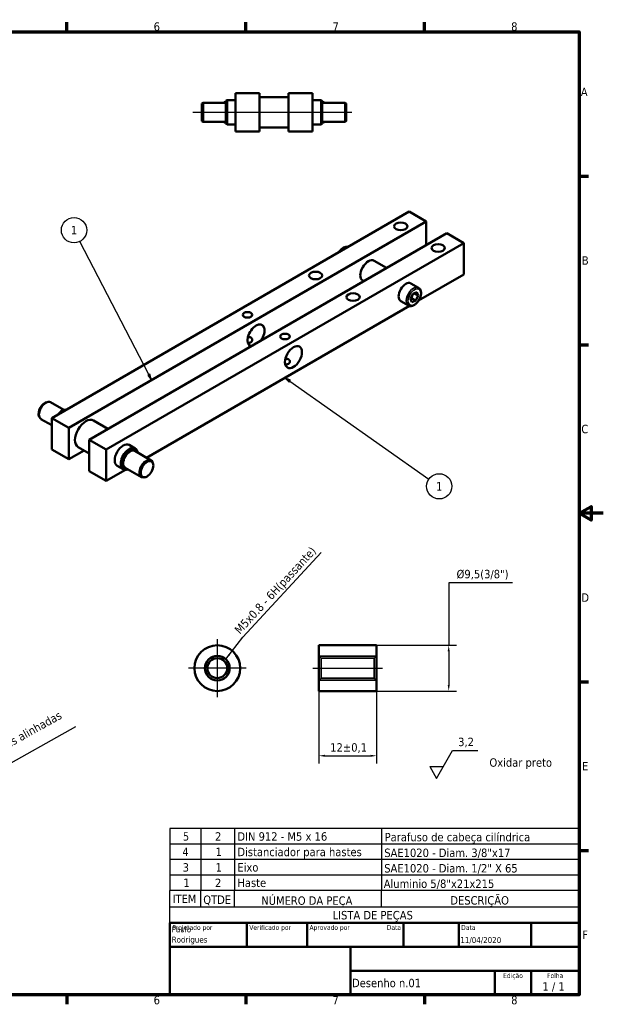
# Model space of a CAD drawing. Header units: millimetres. Extents: x 0 to 594, y 0 to 420.
# Tile 4 of 4: x 352 to 594, y 6 to 415. Entities that reach past the tile are written whole.
import ezdxf
from ezdxf.enums import TextEntityAlignment as Align

# ---------------------------------------------------------------- set-up
doc = ezdxf.new("R2010")
doc.units = ezdxf.units.MM
for name, color, linetype, lineweight in [('Borda (ISO)', 7, 'Continuous', 70), ('Dimensão (ISO)', 7, 'Continuous', 25), ('Estreito visível (ISO)', 7, 'Continuous', 35), ('Linha de centro (ISO)', 7, 'Continuous', 25), ('Marca de centro (ISO)', 7, 'Continuous', 25), ('Oculto (ISO)', 7, 'Continuous', 35), ('Símbolo (ISO)', 7, 'Continuous', 25), ('Título (ISO)', 7, 'Continuous', 50), ('Visível (ISO)', 7, 'Continuous', 50)]:
    doc.layers.add(name, color=color, linetype=linetype, lineweight=lineweight)
doc.styles.add('Estilo de texto13', font='tahoma.ttf')
doc.styles.add('Estilo de texto14', font='tahoma.ttf')
doc.styles.add('Texto da nota (ISO)', font='tahoma.ttf')
doc.dimstyles.new('Padrão (ISO)', dxfattribs={"dimtxt": 3.5, "dimasz": 2.5, "dimexe": 3.175, "dimexo": 0, "dimgap": 0.762, "dimtad": 1, "dimrnd": 1e-08, "dimzin": 0, "dimtxsty": 'Texto da nota (ISO)', "dimcen": 0.09, "dimdle": 10, "dimclrd": 256, "dimclre": 256, "dimclrt": 256, "dimazin": 0, "dimtfac": 1.001486, "dimtmove": 0, "dimatfit": 3, "dimfxl": 1, "dimtolj": 1, "dimtzin": 0, "dimlwd": -1, "dimlwe": -1, "dimarcsym": 0})
doc.dimstyles.new('Padrão (ISO)$7', dxfattribs={"dimtxt": 3.5, "dimasz": 2.5, "dimexe": 3.175, "dimexo": 0, "dimgap": 0.762, "dimtad": 1, "dimrnd": 1e-08, "dimzin": 0, "dimtxsty": 'Texto da nota (ISO)', "dimcen": 0.09, "dimdle": 10, "dimclrd": 256, "dimclre": 256, "dimclrt": 256, "dimazin": 0, "dimtfac": 1.001486, "dimtmove": 0, "dimatfit": 3, "dimfxl": 1, "dimtolj": 1, "dimtzin": 0, "dimlwd": -1, "dimlwe": -1, "dimarcsym": 0})

# ---------------------------------------------------------------- blocks, each defined once
blk = doc.blocks.new('Bordas Borda padrão')
at = {"layer": 'Borda (ISO)'}
for p, q in [((371.25, 410), (371.25, 413.9)), ((445.5, 410), (445.5, 413.9)), ((519.75, 410), (519.75, 413.9)), ((584, 350), (587.9, 350)), ((584, 280), (587.9, 280)), ((584, 140), (587.9, 140)), ((584, 70), (587.9, 70)), ((371.25, 10), (371.25, 6.1)), ((445.5, 10), (445.5, 6.1)), ((519.75, 10), (519.75, 6.1))]:
    blk.add_line(p, q, dxfattribs=at)
at = {"layer": 'Borda (ISO)', "flags": 128}
for points in [[(10, 10), (10, 410), (584, 410), (584, 10), (10, 10)], [(594, 210), (584, 210), (589, 212.89), (589, 207.11), (584, 210)]]:
    blk.add_lwpolyline(points, dxfattribs=at)
at = {"layer": 'Borda (ISO)', "char_height": 3.5, "attachment_point": 7, "style": 'Texto da nota (ISO)'}
for s, insert in [('6', (407.26, 410.33)), ('7', (481.54, 410.4)), ('8', (555.73, 410.32)), ('A', (584.66, 383.25)), ('B', (585.08, 313.25)), ('C', (584.86, 243.19)), ('D', (584.87, 173.25)), ('E', (585.15, 103.25)), ('F', (585.24, 33.25)), ('6', (407.26, 6.03)), ('7', (481.54, 6.1)), ('8', (555.73, 6.02))]:
    blk.add_mtext(s, dxfattribs=dict(at, insert=insert))
blk = doc.blocks.new('Blocos de títulos ISO')
at = {"layer": 'Título (ISO)'}
for p, q in [((270.07, 130), (100.07, 130)), ((100.07, 130), (100.07, 100)), ((132.07, 120), (132.07, 130)), ((157.07, 120), (157.07, 130)), ((197.07, 120), (197.07, 130)), ((220.07, 120), (220.07, 130)), ((250.07, 120), (250.07, 130)), ((270.07, 100), (270.07, 130)), ((100.07, 120), (270.07, 120)), ((175.07, 120), (175.07, 100)), ((270.07, 110), (175.07, 110)), ((235.07, 100), (235.07, 110)), ((250.07, 100), (250.07, 110)), ((100.07, 100), (270.07, 100))]:
    blk.add_line(p, q, dxfattribs=at)
at = {"layer": 'Título (ISO)', "style": 'Estilo de texto14'}
for s, p in [('Projetado por', (101.07, 129)), ('Verificado por', (133.07, 129)), ('Aprovado por', (158.07, 129)), ('Data', (221.07, 129))]:
    blk.add_text(s, height=2, dxfattribs=at).set_placement(p, align=Align.TOP_LEFT)
blk.add_text('Data', height=2, dxfattribs=at).set_placement((196.07, 129), align=Align.TOP_RIGHT)
for s, p in [('Edição', (242.57, 109)), ('Folha', (260.07, 109))]:
    blk.add_text(s, height=2, dxfattribs=at).set_placement(p, align=Align.TOP_CENTER)
at = {"layer": 'Título (ISO)', "style": 'Texto da nota (ISO)'}
blk.add_text('1 / 1 ', height=3.5, dxfattribs=at).set_placement((260.07, 103.5), align=Align.MIDDLE_CENTER)
at = {"layer": 'Título (ISO)'}
for tag, p, height, style in [('AUTOR_001', (100.82, 125.99), 2.5, 'Estilo de texto13'), ('AUTOR_002', (100.82, 121.71), 2.5, 'Estilo de texto13'), ('DATA_DE_CRIAÇÃO_001', (220.69, 121.54), 2.5, 'Estilo de texto13'), ('NÚMERO_DA_PEÇA_001', (175.72, 103.21), 3.5, 'Texto da nota (ISO)')]:
    blk.add_attdef(tag, p, '', height=height, dxfattribs=dict(at, style=style))
at = {"layer": 'Título (ISO)', "style": 'Estilo de texto13'}
for tag, p in [('VERIFICADO_POR', (133.07, 121)), ('APROVADO_POR_ENG.', (158.07, 121))]:
    blk.add_attdef(tag, text='', height=2.5, dxfattribs=at).set_placement(p, align=Align.BOTTOM_LEFT)
blk.add_attdef('DATA_DE_APROVAÇÃO_DA_ENG.', text='', height=2.5, dxfattribs=at).set_placement((196.07, 121), align=Align.BOTTOM_RIGHT)
at = {"layer": 'Título (ISO)', "style": 'Texto da nota (ISO)'}
for tag, p in [('TÍTULO', (222.57, 115)), ('EMPRESA', (137.41, 109.96)), ('NÚMERO_DE_REVISÃO', (242.57, 103.5))]:
    blk.add_attdef(tag, text='', height=3.5, dxfattribs=at).set_placement(p, align=Align.MIDDLE_CENTER)
blk = doc.blocks.new('LISTA DE PEÇAS')
at = {"layer": 'Símbolo (ISO)'}
for p, q in [((583.8, 79.05), (414, 79.05)), ((414, 79.05), (414, 53.36)), ((426.82, 79.05), (426.82, 53.36)), ((440.8, 79.05), (440.8, 53.36)), ((501.94, 79.05), (501.94, 53.36)), ((583.8, 79.05), (583.8, 53.36)), ((583.8, 72.62), (414, 72.62)), ((583.8, 66.2), (414, 66.2)), ((583.8, 59.78), (414, 59.78)), ((583.8, 53.36), (414, 53.36)), ((414, 46.42), (414, 53.36)), ((426.82, 46.42), (426.82, 53.36)), ((440.8, 46.42), (440.8, 53.36)), ((501.94, 46.42), (501.94, 53.36)), ((583.8, 46.42), (583.8, 53.36)), ((414, 40), (414, 46.42)), ((583.8, 46.42), (414, 46.42)), ((583.8, 40), (583.8, 46.42)), ((583.8, 40), (414, 40))]:
    blk.add_line(p, q, dxfattribs=at)
at = {"layer": 'Símbolo (ISO)', "char_height": 3.5, "attachment_point": 7, "style": 'Texto da nota (ISO)'}
for s, insert in [('5', (419.38, 74.01)), ('2', (432.75, 74.05)), ('DIN 912 - M5 x 16', (442.05, 73.98)), ('Parafuso de cabeça cilíndrica', (503.19, 72.87)), ('4', (419.19, 67.66)), ('1', (433.02, 67.66)), ('Distanciador para hastes', (442.05, 66.62)), ('SAE1020 - Diam. 3/8"x17', (503.02, 66.82)), ('3', (419.32, 61.13)), ('1', (433.02, 61.23)), ('Eixo', (442.05, 61.15)), ('SAE1020 - Diam. 1/2" X 65', (503.02, 60.4)), ('1', (419.62, 54.81)), ('2', (432.75, 54.78)), ('Haste', (442.05, 54.74)), ('Aluminio 5/8"x21x215', (502.82, 53.98)), ('ITEM', (415.12, 48.14)), ('QTDE', (427.87, 47.18)), ('NÚMERO DA PEÇA', (451.96, 46.49)), ('DESCRIÇÃO', (530.47, 46.59)), ('LISTA DE PEÇAS', (481.58, 40.44))]:
    blk.add_mtext(s, dxfattribs=dict(at, insert=insert))
blk = doc.blocks.new('Balão de referência1')
at = {"layer": 'Símbolo (ISO)'}
for p, q in [((405.28, 267.58), (376.62, 322.93)), ((405.73, 267.81), (404.84, 267.35)), ((404.84, 267.35), (406.43, 265.36)), ((405.28, 267.58), (406.43, 265.36)), ((406.43, 265.36), (405.73, 267.81))]:
    blk.add_line(p, q, dxfattribs=at)
at = {"layer": 'Símbolo (ISO)', "flags": 128}
blk.add_lwpolyline([(404.84, 267.35), (406.43, 265.36), (405.73, 267.81), (404.84, 267.35)], dxfattribs=at)
at = {"layer": 'Símbolo (ISO)'}
blk.add_circle((374.21, 327.58), 5.25, dxfattribs=at)
blk.add_solid([(404.84, 267.35), (406.43, 265.36), (405.73, 267.81), (404.84, 267.35)], dxfattribs=at)
at = {"layer": 'Símbolo (ISO)', "insert": (374.21, 327.58), "char_height": 3.5, "attachment_point": 5, "style": 'Texto da nota (ISO)'}
blk.add_mtext('1', dxfattribs=at)
blk = doc.blocks.new('Balão de referência2')
at = {"layer": 'Símbolo (ISO)'}
for p, q in [((463.84, 264.86), (461.8, 266.3)), ((464.13, 265.27), (461.8, 266.3)), ((461.8, 266.3), (463.55, 264.45)), ((463.55, 264.45), (464.13, 265.27)), ((463.84, 264.86), (521.58, 224.22))]:
    blk.add_line(p, q, dxfattribs=at)
at = {"layer": 'Símbolo (ISO)', "flags": 128}
blk.add_lwpolyline([(464.13, 265.27), (461.8, 266.3), (463.55, 264.45), (464.13, 265.27)], dxfattribs=at)
at = {"layer": 'Símbolo (ISO)'}
blk.add_circle((525.86, 221.21), 5.25, dxfattribs=at)
blk.add_solid([(464.13, 265.27), (461.8, 266.3), (463.55, 264.45), (464.13, 265.27)], dxfattribs=at)
at = {"layer": 'Símbolo (ISO)', "insert": (525.86, 221.21), "char_height": 3.5, "attachment_point": 5, "style": 'Texto da nota (ISO)'}
blk.add_mtext('1', dxfattribs=at)
blk = doc.blocks.new('*D28')
at = {"layer": 'Defpoints', "color": 0, "transparency": 16777216}
for p in [(499.87, 155.2), (499.87, 136.2), (529.8, 136.2)]:
    blk.add_point(p, dxfattribs=at)
at = {"layer": 'Dimensão (ISO)', "transparency": 16777216}
for p, q in [((556.25, 181.07), (529.8, 181.07)), ((529.8, 181.07), (529.8, 155.2)), ((499.87, 155.2), (532.97, 155.2)), ((529.8, 152.7), (529.8, 138.7)), ((499.87, 136.2), (532.97, 136.2))]:
    blk.add_line(p, q, dxfattribs=at)
for points in [[(529.38, 152.7), (530.22, 152.7), (529.8, 155.2)], [(529.38, 138.7), (530.22, 138.7), (529.8, 136.2)]]:
    blk.add_solid(points, dxfattribs=at)
at = {"layer": 'Dimensão (ISO)', "transparency": 16777216, "insert": (533.06, 186.52), "char_height": 3.5, "attachment_point": 1, "style": 'Texto da nota (ISO)'}
blk.add_mtext('\\A1;\\fTahoma|b0|i0;\\H3.5000;Ø9,5(3/8")', dxfattribs=at)
blk = doc.blocks.new('*D29')
at = {"layer": 'Defpoints', "color": 0, "transparency": 16777216}
for p in [(475.87, 136.2), (499.87, 136.2), (499.87, 109.32)]:
    blk.add_point(p, dxfattribs=at)
at = {"layer": 'Dimensão (ISO)', "transparency": 16777216}
for p, q in [((475.87, 136.2), (475.87, 106.14)), ((499.87, 136.2), (499.87, 106.14)), ((478.37, 109.32), (497.37, 109.32))]:
    blk.add_line(p, q, dxfattribs=at)
for points in [[(478.37, 109.73), (478.37, 108.9), (475.87, 109.32)], [(497.37, 109.73), (497.37, 108.9), (499.87, 109.32)]]:
    blk.add_solid(points, dxfattribs=at)
at = {"layer": 'Dimensão (ISO)', "transparency": 16777216, "insert": (480.59, 114.53), "char_height": 3.5, "attachment_point": 1, "style": 'Texto da nota (ISO)'}
blk.add_mtext('\\A1;12{\\H3.5052;±0,1}', dxfattribs=at)
blk = doc.blocks.new('Identificador de textura de superfície5')
at = {"layer": 'Símbolo (ISO)'}
for p, q in [((524.73, 99.92), (531.44, 111.54)), ((531.44, 111.54), (541.94, 111.54)), ((521.9, 104.82), (524.73, 99.92)), ((521.9, 104.82), (527.56, 104.82))]:
    blk.add_line(p, q, dxfattribs=at)
at = {"layer": 'Símbolo (ISO)', "insert": (533.71, 112.77), "char_height": 3.5, "attachment_point": 7, "style": 'Texto da nota (ISO)'}
blk.add_mtext('3,2', dxfattribs=at)
blk = doc.blocks.new('*D38')
at = {"layer": 'Defpoints', "color": 0, "transparency": 16777216}
for p in [(261.72, 58.04), (253, 53.16)]:
    blk.add_point(p, dxfattribs=at)
at = {"layer": 'Dimensão (ISO)', "transparency": 16777216}
for p, q in [((261.72, 58.04), (374.94, 121.4)), ((255.18, 54.38), (259.54, 56.82))]:
    blk.add_line(p, q, dxfattribs=at)
for points in [[(259.34, 57.19), (259.75, 56.46), (261.72, 58.04)], [(254.98, 54.74), (255.38, 54.02), (253, 53.16)]]:
    blk.add_solid(points, dxfattribs=at)
at = {"layer": 'Dimensão (ISO)', "transparency": 16777216, "insert": (272.78, 77.73), "char_height": 3.5, "attachment_point": 1, "rotation": 29.2318, "style": 'Texto da nota (ISO)'}
blk.add_mtext('\\A1;\\fTahoma|b0|i0;\\H3.5000;∅10 H7 (\\S+0,01^ +0,00;)Furar com as duas hastes alinhadas', dxfattribs=at)

msp = doc.modelspace()

# ---------------------------------------------------------------- linework, layer by layer
at = {"layer": 'Estreito visível (ISO)'}
msp.add_arc((433.7, 145.7), 5, 350, 260, dxfattribs=at)
for centre, start_param, end_param in [((486.19, 316.72), 0.182207, 1.38859), ((515.18, 299.98), 0, 3.141593)]:
    msp.add_ellipse(centre, major_axis=(2.13, 3.68), ratio=0.57735, start_param=start_param, end_param=end_param, dxfattribs=at)
msp.add_ellipse((515.54, 299.78), major_axis=(-1.88, -3.25), ratio=0.57735, dxfattribs=at)
at = {"layer": 'Linha de centro (ISO)', "linetype": 'Continuous'}
for p, q in [((423.59, 376.53), (489.61, 376.53)), ((473.37, 145.7), (502.37, 145.7))]:
    msp.add_line(p, q, dxfattribs=at)
at = {"layer": 'Marca de centro (ISO)', "linetype": 'Continuous'}
for p, q in [((433.7, 157.7), (433.7, 133.7)), ((445.7, 145.7), (421.7, 145.7))]:
    msp.add_line(p, q, dxfattribs=at)
at = {"layer": 'Oculto (ISO)'}
for p, q in [((476.87, 149.83), (475.87, 150.83)), ((499.74, 150.7), (476.01, 150.7)), ((476.87, 141.56), (476.87, 149.83)), ((476.87, 149.83), (498.87, 149.83)), ((498.87, 149.83), (499.87, 150.83)), ((498.87, 149.83), (498.87, 141.56)), ((476.87, 141.56), (475.87, 140.56)), ((476.01, 140.7), (499.74, 140.7)), ((476.87, 141.56), (498.87, 141.56)), ((498.87, 141.56), (499.87, 140.56))]:
    msp.add_line(p, q, dxfattribs=at)
at = {"layer": 'Visível (ISO)'}
for p, q in [((441.28, 384.53), (441.28, 368.53)), ((451.28, 384.53), (441.28, 384.53)), ((451.28, 368.53), (451.28, 384.53)), ((463.28, 384.53), (463.28, 368.53)), ((473.28, 384.53), (463.28, 384.53)), ((473.28, 368.53), (473.28, 384.53)), ((427.28, 380.24), (427.78, 380.53)), ((427.78, 380.53), (427.78, 372.53)), ((437.28, 380.53), (427.78, 380.53)), ((436.78, 380.78), (437.28, 380.78)), ((437.28, 381.24), (437.78, 381.53)), ((437.28, 371.82), (437.28, 381.24)), ((437.78, 381.53), (437.78, 371.53)), ((441.28, 381.53), (437.78, 381.53)), ((451.28, 382.88), (463.28, 382.88)), ((476.78, 381.53), (473.28, 381.53)), ((476.78, 371.53), (476.78, 381.53)), ((477.28, 381.24), (476.78, 381.53)), ((477.28, 381.24), (477.28, 371.82)), ((477.78, 380.78), (477.28, 380.78)), ((486.78, 380.53), (477.28, 380.53)), ((486.78, 372.53), (486.78, 380.53)), ((487.28, 380.24), (486.78, 380.53)), ((427.28, 372.82), (427.28, 380.24)), ((487.28, 380.24), (487.28, 372.82)), ((427.28, 372.82), (427.78, 372.53)), ((437.28, 372.53), (427.78, 372.53)), ((436.78, 372.28), (437.28, 372.28)), ((486.78, 372.53), (477.28, 372.53)), ((477.78, 372.28), (477.28, 372.28)), ((487.28, 372.82), (486.78, 372.53)), ((437.28, 371.82), (437.78, 371.53)), ((441.28, 371.53), (437.78, 371.53)), ((441.28, 368.53), (451.28, 368.53)), ((451.28, 370.18), (463.28, 370.18)), ((463.28, 368.53), (473.28, 368.53)), ((476.78, 371.53), (473.28, 371.53)), ((477.28, 371.82), (476.78, 371.53)), ((513.42, 335.3), (364.92, 249.56)), ((513.42, 335.3), (520.49, 331.21)), ((520.49, 331.21), (372, 245.48)), ((520.49, 331.21), (520.49, 321.42)), ((528.97, 326.31), (380.48, 240.58)), ((528.97, 326.31), (536.04, 322.23)), ((536.04, 322.23), (387.55, 236.5)), ((536.04, 322.23), (536.04, 309.17)), ((504.02, 311.91), (498.82, 314.91)), ((494.52, 306.43), (494.07, 306.69)), ((517.31, 298.35), (536.04, 309.17)), ((517.31, 303.66), (514.13, 305.5)), ((513.92, 299.12), (514.94, 301.18)), ((514.53, 297.71), (513.92, 299.12)), ((514.37, 299.4), (516.14, 298.37)), ((514.94, 301.18), (516.55, 301.84)), ((515.48, 301.4), (517.15, 300.44)), ((517.15, 300.44), (516.14, 298.37)), ((516.55, 301.84), (517.15, 300.44)), ((404.28, 233.09), (513.46, 296.13)), ((513.06, 296.3), (509.88, 298.14)), ((516.14, 298.37), (514.53, 297.71)), ((363.03, 256.2), (363.46, 256.26)), ((369.92, 252.93), (364.45, 256.09)), ((359.64, 250.33), (359.81, 249.93)), ((364.92, 249.56), (364.92, 236.5)), ((372, 245.48), (364.92, 249.56)), ((370.36, 253.03), (370.78, 253.09)), ((364.92, 246.58), (360.45, 249.16)), ((372, 232.42), (372, 245.48)), ((382.24, 248.53), (388.25, 245.07)), ((375.89, 237.53), (380.48, 234.88)), ((380.48, 240.58), (380.48, 227.52)), ((387.55, 236.5), (380.48, 240.58)), ((399.6, 236.95), (397.12, 238.38)), ((364.92, 236.5), (372, 232.42)), ((372, 232.42), (378.37, 236.1)), ((387.55, 223.44), (387.55, 236.5)), ((406.17, 232), (399.45, 235.88)), ((400.56, 235.59), (400.4, 235.99)), ((394.6, 228.29), (392.12, 229.72)), ((406.97, 230.83), (406.81, 231.23)), ((380.48, 227.52), (387.55, 223.44)), ((387.55, 223.44), (395.56, 228.06)), ((402.17, 225.08), (395.45, 228.95)), ((396.26, 228.14), (395.84, 228.08)), ((403.59, 224.96), (403.16, 224.91)), ((475.87, 155.2), (475.87, 136.2)), ((475.87, 155.2), (499.87, 155.2)), ((499.87, 136.2), (499.87, 155.2)), ((475.87, 136.2), (499.87, 136.2))]:
    msp.add_line(p, q, dxfattribs=at)
for radius in [9.5, 5.13, 4.13]:
    msp.add_circle((433.7, 145.7), radius, dxfattribs=at)
for centre, start, end in [((436.78, 380.28), 90, 150), ((477.78, 380.28), 30, 90), ((436.78, 372.78), 210, 270), ((477.78, 372.78), 270, 330)]:
    msp.add_arc(centre, 0.5, start, end, dxfattribs=at)
for centre, major_axis in [((509.88, 329.17), (-2.75, 0)), ((525.44, 320.19), (-2.75, 0)), ((474.53, 308.76), (-2.75, 0)), ((490.08, 299.78), (-2.75, 0)), ((446.24, 292.43), (-2, 0)), ((461.8, 283.45), (-2, 0)), ((465.33, 274.88), (-2.5, -4.33)), ((404.52, 228.34), (1.86, 3.21))]:
    msp.add_ellipse(centre, major_axis=major_axis, ratio=0.57735, dxfattribs=at)
for centre, major_axis, start_param, end_param in [((496.45, 310.8), (-2.38, -4.11), 3.141593, 6.283185), ((512, 301.82), (-2.13, -3.68), 3.141593, 6.283185), ((449.78, 283.86), (-2.5, -4.33), 1.428899, 6.425082), ((362.1, 252.83), (-1.86, -3.21), 3.562127, 5.862651), ((362.45, 252.63), (-2, -3.46), 3.141593, 6.283185), ((369.17, 248.75), (-2.36, -4.08), 3.562127, 4.483663), ((369.52, 248.54), (2.5, 4.33), 0.334371, 1.236425), ((379.07, 243.03), (-3.18, -5.5), 3.141593, 6.283185), ((394.62, 234.05), (-2.5, -4.33), 3.141593, 6.283185), ((397.1, 232.62), (2.5, 4.33), 5.862651, 9.845312), ((397.45, 232.42), (-2.36, -4.08), 2.58492, 6.839858), ((397.45, 232.42), (-2, -3.46), 3.141593, 6.283185), ((404.17, 228.54), (2, 3.46), 5.862651, 9.845312)]:
    msp.add_ellipse(centre, major_axis=major_axis, ratio=0.57735, start_param=start_param, end_param=end_param, dxfattribs=at)
for points, knots in [([(487.91, 320.57), (487.8, 320.6), (487.68, 320.63), (487.27, 320.66), (486.97, 320.62), (486.33, 320.43), (485.99, 320.26), (485.33, 319.81), (485.01, 319.52), (484.48, 318.94), (484.26, 318.65), (484.07, 318.35)], [1.550839, 1.550839, 1.550839, 1.550839, 1.66841, 1.66841, 1.955244, 1.955244, 2.283075, 2.283075, 2.623272, 2.623272, 2.890137, 2.890137, 2.890137, 2.890137]), ([(517.31, 303.66), (517.54, 303.53), (517.74, 303.34), (518.06, 302.88), (518.18, 302.6), (518.33, 301.96), (518.35, 301.58), (518.29, 300.78), (518.21, 300.36), (517.93, 299.52), (517.75, 299.1), (517.3, 298.31), (517.04, 297.94), (516.46, 297.27), (516.15, 296.98), (515.48, 296.49), (515.14, 296.31), (514.44, 296.08), (514.09, 296.03), (513.51, 296.1), (513.27, 296.18), (513.06, 296.3)], [1.687331, 1.687331, 1.687331, 1.687331, 1.94994, 1.94994, 2.236775, 2.236775, 2.564605, 2.564605, 2.904803, 2.904803, 3.242343, 3.242343, 3.578149, 3.578149, 3.915394, 3.915394, 4.255543, 4.255543, 4.585515, 4.585515, 4.828924, 4.828924, 4.828924, 4.828924]), ([(446.41, 283.16), (446.61, 283.19), (446.81, 283.19), (447.25, 283.15), (447.48, 283.08), (447.84, 282.87), (447.99, 282.72), (448.19, 282.37), (448.24, 282.17), (448.24, 281.8), (448.19, 281.6), (447.99, 281.25), (447.84, 281.1), (447.48, 280.9), (447.25, 280.82), (446.8, 280.77), (446.58, 280.78), (446.37, 280.81)], [0.4746363, 0.4746363, 0.4746363, 0.4746363, 0.5338719, 0.5338719, 0.6101835, 0.6101835, 0.686495, 0.686495, 0.7628065, 0.7628065, 0.8390409, 0.8390409, 0.9152752, 0.9152752, 0.9915095, 0.9915095, 1.055016, 1.055016, 1.055016, 1.055016]), ([(461.97, 274.18), (462.17, 274.2), (462.37, 274.21), (462.81, 274.16), (463.03, 274.1), (463.39, 273.89), (463.55, 273.74), (463.75, 273.39), (463.8, 273.19), (463.8, 272.81), (463.75, 272.62), (463.55, 272.27), (463.39, 272.12), (463.03, 271.91), (462.81, 271.84), (462.35, 271.79), (462.14, 271.8), (461.92, 271.83)], [0.4746363, 0.4746363, 0.4746363, 0.4746363, 0.5338719, 0.5338719, 0.6101835, 0.6101835, 0.686495, 0.686495, 0.7628065, 0.7628065, 0.8390409, 0.8390409, 0.9152752, 0.9152752, 0.9915095, 0.9915095, 1.055016, 1.055016, 1.055016, 1.055016])]:
    msp.add_open_spline(points, degree=3, knots=knots, dxfattribs=at)
for points, weights in [([(514.02, 299.32), (514.18, 299.36), (514.37, 299.4)], [1.04172032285, 1.0248527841, 1]), ([(514.37, 299.4), (514.63, 300.49), (515.28, 301.32)], [1, 1.14421980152, 1.01954136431])]:
    msp.add_rational_spline(points, weights, degree=2, dxfattribs=at)

# ---------------------------------------------------------------- block references
msp.add_blockref('Bordas Borda padrão', (0, 0))
msp.add_blockref('Blocos de títulos ISO', (313.93, -90)).add_auto_attribs({'NÚMERO_DA_PEÇA_001': 'Desenho n.01', 'AUTOR_001': 'Paulo', 'DATA_DE_CRIAÇÃO_001': '11/04/2020', 'AUTOR_002': 'Rodrigues'})
at = {"layer": 'Símbolo (ISO)'}
for name in ['Balão de referência1', 'Balão de referência2', 'Identificador de textura de superfície5', 'LISTA DE PEÇAS']:
    msp.add_blockref(name, (0, 0), dxfattribs=at)

# ---------------------------------------------------------------- texts
at = {"layer": 'Símbolo (ISO)', "insert": (443.82, 158.92), "char_height": 3.5, "width": 49.0689, "attachment_point": 7, "rotation": 47.2264, "line_spacing_factor": 0.6125, "style": 'Texto da nota (ISO)'}
msp.add_mtext('{M5x0.8 - 6H(passante)}', dxfattribs=at)
at = {"layer": 'Símbolo (ISO)', "insert": (546.7, 108.27), "char_height": 3.5, "width": 26.4684, "attachment_point": 1, "style": 'Texto da nota (ISO)'}
msp.add_mtext('{\\fTahoma|b0|i0;Oxidar preto}', dxfattribs=at)

# ---------------------------------------------------------------- dimensions: what is measured, and where the dimension line sits
at = {"layer": 'Dimensão (ISO)'}
dim = msp.add_linear_dim(base=(529.8, 136.2), p1=(499.87, 155.2), p2=(499.87, 136.2), angle=270, text='\\fTahoma|b0|i0;\\H3.5000;Ø<>(3/8")', dimstyle='Padrão (ISO)', override={"dimgap": 0.762, "dimtih": 1, "dimtoh": 1, "dimdec": 1, "dimlfac": 0.5, "dimtol": 0, "dimlim": 0, "dimtp": 0, "dimtm": 0, "dimtdec": 2, "dimtofl": 0, "dimtmove": 1, "dimatfit": 2}, dxfattribs=at)
dim.commit()
dim.dimension.update_dxf_attribs({"geometry": '*D28', "text_midpoint": (530.42, 181.07), "dimtype": 160})
dim = msp.add_linear_dim(base=(499.87, 109.32), p1=(475.87, 136.2), p2=(499.87, 136.2), dimstyle='Padrão (ISO)', override={"dimgap": 0.762, "dimdec": 0, "dimlfac": 0.5, "dimtol": 1, "dimlim": 0, "dimtp": 0.1, "dimtm": 0.1, "dimtdec": 1, "dimtofl": 0, "dimatfit": 1}, dxfattribs=at)
dim.commit()
dim.dimension.update_dxf_attribs({"geometry": '*D29', "text_midpoint": (487.87, 109.32), "dimtype": 160})
dim = msp.add_diameter_dim_2p(p1=(253, 53.16), p2=(261.72, 58.04), text='\\fTahoma|b0|i0;\\H3.5000;<> H7 (\\S+0,01^ +0,00;)Furar com as duas hastes alinhadas', dimstyle='Padrão (ISO)', override={"dimdec": 0, "dimlfac": 1, "dimtp": 0.015, "dimtm": 0, "dimtdec": 2, "dimatfit": 2}, dxfattribs=at)
dim.commit()
dim.dimension.update_dxf_attribs({"geometry": '*D38', "text_midpoint": (326.4, 94.24), "dimtype": 163})

# ---------------------------------------------------------------- leaders
at = {"layer": 'Símbolo (ISO)', "annotation_type": 0, "has_hookline": 1, "hookline_direction": 0, "text_width": 47.99, "horizontal_direction": (0.679103, 0.734043, 0)}
msp.add_leader([(437.18, 149.46), (444.24, 158.52)], dimstyle='Padrão (ISO)$7', override={"dimgap": 0, "dimtad": 1}, dxfattribs=at)

doc.saveas('drawing.dxf')
